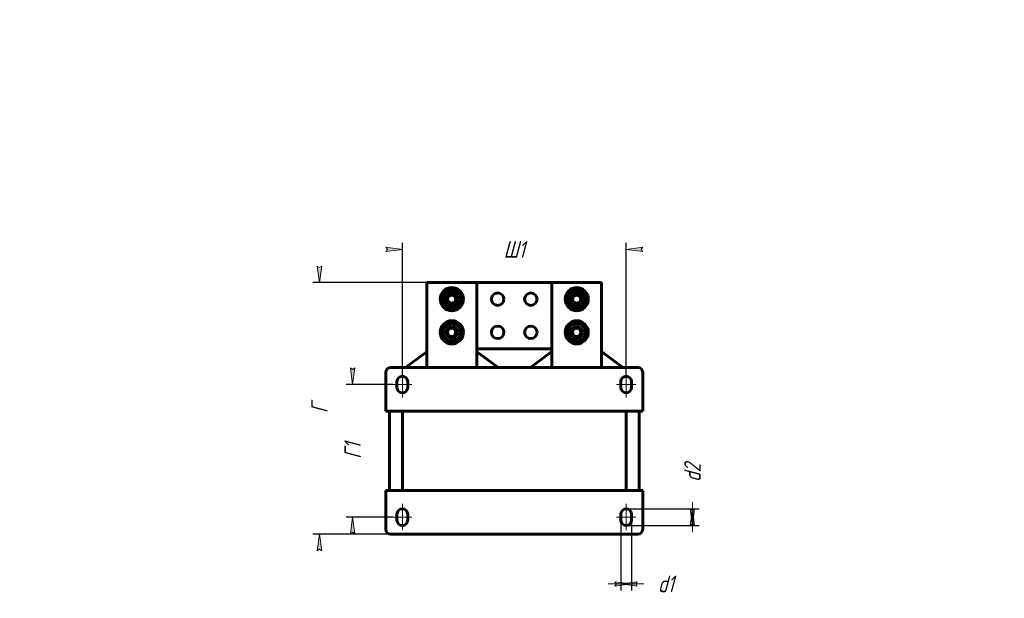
# Model space of a CAD drawing. Header units: millimetres. Extents: x 0 to 297, y 0 to 420.
# Tile 5 of 5: x 0 to 297, y 245 to 420. Entities that reach past the tile are written whole.
import ezdxf

# ---------------------------------------------------------------- set-up
doc = ezdxf.new("R2010")
doc.units = ezdxf.units.MM
for name, pattern in [('K5LT_AXLED', [19.5, 15, -1.5, 1.5, -1.5]), ('K5LT_BASIC', [0]), ('K5LT_THIN', [0])]:
    doc.linetypes.add(name, pattern=pattern)
doc.layers.add('Системный слой', color=7, linetype='Continuous')
doc.styles.add('KDIMTEXTSTYLE', font='GOST_AU.SHX', dxfattribs={"width": 0.96, "oblique": 15, "height": 5})
doc.dimstyles.new('KDIMSTYLE (0.25)', dxfattribs={"dimtxt": 5, "dimasz": 1, "dimexe": 2, "dimexo": 0, "dimgap": 1, "dimtad": 1, "dimlfac": 4, "dimtxsty": 'KDIMTEXTSTYLE', "dimsah": 1, "dimcen": 0, "dimdle": 1, "dimadec": 0, "dimazin": 0, "dimtfac": 0.667, "dimtmove": 0, "dimatfit": 3, "dimfxl": 1, "dimtvp": 1, "dimtolj": 1, "dimtzin": 0, "dimarcsym": 0})

# ---------------------------------------------------------------- blocks, each defined once
blk = doc.blocks.new('U44')
at = {"layer": 'Системный слой', "color": 150, "linetype": 'K5LT_BASIC', "lineweight": 60, "true_color": 0x0080ff}
for start, end in [(131.0753555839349, 168.9246444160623), (92.95090822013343, 108.9246444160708), (71.07535558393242, 81.38172944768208), (11.07535558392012, 48.92464441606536), (191.0753555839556, 228.9246444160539), (251.0753555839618, 288.9246444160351), (311.0753555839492, 348.924644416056)]:
    blk.add_arc((168.0179486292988, 335.7116020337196), 2.775, start, end, dxfattribs=at)
blk = doc.blocks.new('U45')
at = {"layer": 'Системный слой', "color": 150, "linetype": 'K5LT_BASIC', "lineweight": 60, "true_color": 0x0080ff}
for p, q in [((110.4304486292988, 301.9616020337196), (115.4304486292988, 301.9616020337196)), ((182.9304486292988, 301.9616020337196), (187.9304486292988, 301.9616020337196))]:
    blk.add_line(p, q, dxfattribs=at)
blk = doc.blocks.new('U46')
at = {"layer": 'Системный слой', "color": 150, "linetype": 'K5LT_BASIC', "lineweight": 60, "true_color": 0x0080ff}
for p, q in [((110.4304486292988, 277.9616020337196), (115.4304486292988, 277.9616020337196)), ((182.9304486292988, 277.9616020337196), (187.9304486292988, 277.9616020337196))]:
    blk.add_line(p, q, dxfattribs=at)
blk = doc.blocks.new('U47')
at = {"layer": 'Системный слой', "color": 150, "linetype": 'K5LT_BASIC', "lineweight": 60, "true_color": 0x0080ff}
for start, end in [(131.0753555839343, 168.9246444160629), (92.95090822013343, 108.9246444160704), (71.07535558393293, 81.38172944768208), (11.07535558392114, 48.92464441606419), (191.0753555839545, 228.924644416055), (251.0753555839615, 288.9246444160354), (311.0753555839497, 348.9246444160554)]:
    blk.add_arc((130.3429486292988, 335.7116020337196), 2.775, start, end, dxfattribs=at)
blk = doc.blocks.new('KDIMARROW_01')
at = {"layer": 'Системный слой'}
blk.add_hatch(color=0, dxfattribs=at).paths.add_polyline_path([(-5, -0.6582624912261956), (0, 0), (-5, 0.658262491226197), (-4.5, 5.51091059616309e-16)])
at = {"layer": 'Системный слой', "color": 0, "linetype": 'K5LT_THIN', "lineweight": 18}
for p, q in [((-4.5, 5.51091059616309e-16), (-5, 0.658262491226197)), ((-5, 0.658262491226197), (0, 0)), ((0, 0), (-5, -0.6582624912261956)), ((-5, -0.6582624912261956), (-4.5, 5.51091059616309e-16)), ((0, 0), (-1, 0))]:
    blk.add_line(p, q, dxfattribs=at)
blk = doc.blocks.new('KDIMARROW_02')
at = {"layer": 'Системный слой'}
blk.add_hatch(color=0, dxfattribs=at).paths.add_polyline_path([(4.5, -5.51091059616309e-16), (5, 0.6582624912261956), (0, 0), (5, -0.658262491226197)])
at = {"layer": 'Системный слой', "color": 0, "linetype": 'K5LT_THIN', "lineweight": 18}
for p, q in [((0, 0), (-1, 0)), ((5, 0.6582624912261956), (0, 0)), ((0, 0), (5, -0.658262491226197)), ((0, 0), (7, -8.572527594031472e-16)), ((4.5, -5.51091059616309e-16), (5, 0.6582624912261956)), ((5, -0.658262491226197), (4.5, -5.51091059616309e-16))]:
    blk.add_line(p, q, dxfattribs=at)

msp = doc.modelspace()

# ---------------------------------------------------------------- linework, layer by layer
at = {"layer": 'Системный слой', "color": 150, "linetype": 'K5LT_BASIC', "lineweight": 60, "true_color": 0x0080ff}
for p, q in [((122.8429486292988, 340.7116020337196), (122.8429486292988, 317.2116020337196)), ((122.8429486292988, 340.7116020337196), (137.8429486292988, 340.7116020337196)), ((137.8429486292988, 340.7116020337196), (137.8429486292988, 317.2116020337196)), ((137.8429486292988, 340.7116020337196), (160.5179486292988, 340.7116020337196)), ((160.5179486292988, 340.7116020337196), (175.5179486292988, 340.7116020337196)), ((160.5179486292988, 340.7116020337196), (160.5179486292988, 317.2116020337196)), ((175.5179486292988, 340.7116020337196), (175.5179486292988, 317.2116020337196)), ((127.3118597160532, 335.7116020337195), (128.827404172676, 338.3366020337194)), ((128.827404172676, 333.0866020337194), (127.3118597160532, 335.7116020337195)), ((128.827404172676, 338.3366020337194), (131.8584930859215, 338.3366020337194)), ((130.2000908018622, 338.4829224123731), (130.2000905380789, 338.3366020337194)), ((130.4858067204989, 338.3366020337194), (130.4858064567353, 338.4829224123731)), ((130.7587841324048, 338.3366020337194), (130.7587841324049, 338.4552685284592)), ((131.8584930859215, 338.3366020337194), (133.3740375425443, 335.7116020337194)), ((133.3740375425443, 335.7116020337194), (131.8584930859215, 333.0866020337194)), ((164.9868597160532, 335.7116020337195), (166.502404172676, 338.3366020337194)), ((166.502404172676, 333.0866020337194), (164.9868597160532, 335.7116020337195)), ((166.502404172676, 338.3366020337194), (169.5334930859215, 338.3366020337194)), ((167.8750908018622, 338.4829224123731), (167.8750905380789, 338.3366020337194)), ((168.1608067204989, 338.3366020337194), (168.1608064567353, 338.4829224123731)), ((168.4337841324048, 338.3366020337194), (168.4337841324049, 338.4552685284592)), ((169.5334930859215, 338.3366020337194), (171.0490375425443, 335.7116020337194)), ((171.0490375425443, 335.7116020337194), (169.5334930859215, 333.0866020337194)), ((131.8584930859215, 333.0866020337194), (128.827404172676, 333.0866020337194)), ((169.5334930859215, 333.0866020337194), (166.502404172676, 333.0866020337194)), ((127.1675221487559, 325.7116020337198), (128.7552353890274, 328.4616020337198)), ((128.7552353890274, 328.4616020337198), (131.9306618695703, 328.4616020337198)), ((131.9306618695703, 328.4616020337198), (133.5183751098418, 325.7116020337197)), ((164.8425221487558, 325.7116020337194), (166.4302353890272, 328.4616020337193)), ((166.4302353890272, 328.4616020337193), (169.6056618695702, 328.4616020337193)), ((169.6056618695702, 328.4616020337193), (171.1933751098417, 325.7116020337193)), ((128.7552353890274, 322.9616020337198), (127.1675221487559, 325.7116020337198)), ((133.5183751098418, 325.7116020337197), (131.9306618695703, 322.9616020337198)), ((166.4302353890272, 322.9616020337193), (164.8425221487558, 325.7116020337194)), ((171.1933751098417, 325.7116020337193), (169.6056618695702, 322.9616020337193)), ((131.9306618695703, 322.9616020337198), (128.7552353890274, 322.9616020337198)), ((169.6056618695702, 322.9616020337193), (166.4302353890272, 322.9616020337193)), ((116.4054486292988, 315.0866020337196), (122.0654486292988, 319.3316020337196)), ((160.5179486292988, 320.7116020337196), (137.8429486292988, 320.7116020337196)), ((138.6204486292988, 319.3316020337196), (144.2804486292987, 315.0866020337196)), ((154.0804486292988, 315.0866020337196), (159.7404486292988, 319.3316020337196)), ((176.2954486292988, 319.3316020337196), (181.9554486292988, 315.0866020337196)), ((111.9304486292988, 315.0866020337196), (186.4304486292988, 315.0866020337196)), ((122.8429486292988, 317.2116020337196), (122.8429486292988, 315.0866020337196)), ((137.8429486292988, 317.2116020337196), (137.8429486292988, 315.0866020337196)), ((160.5179486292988, 317.2116020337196), (160.5179486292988, 315.0866020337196)), ((175.5179486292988, 317.2116020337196), (175.5179486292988, 315.0866020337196)), ((110.4304486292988, 313.5866020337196), (110.4304486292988, 303.4616020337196)), ((187.9304486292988, 313.5866020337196), (187.9304486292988, 303.4616020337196)), ((113.8054486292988, 310.8366020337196), (113.8054486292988, 309.0866020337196)), ((117.0554486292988, 309.0866020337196), (117.0554486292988, 310.8366020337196)), ((181.3054486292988, 310.8366020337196), (181.3054486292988, 309.0866020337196)), ((184.5554486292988, 309.0866020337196), (184.5554486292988, 310.8366020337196)), ((110.4304486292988, 303.4616020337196), (110.4304486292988, 301.9616020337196)), ((187.9304486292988, 303.4616020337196), (187.9304486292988, 301.9616020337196)), ((111.5054486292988, 277.9616020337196), (111.5054486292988, 301.9616020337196)), ((115.4304486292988, 301.9616020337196), (182.9304486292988, 301.9616020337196)), ((115.4304486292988, 301.9616020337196), (115.4304486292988, 277.9616020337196)), ((182.9304486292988, 301.9616020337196), (182.9304486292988, 277.9616020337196)), ((186.8554486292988, 301.9616020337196), (186.8554486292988, 277.9616020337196)), ((110.4304486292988, 277.9616020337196), (110.4304486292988, 276.4616020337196)), ((110.4304486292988, 276.4616020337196), (110.4304486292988, 266.3366020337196)), ((115.4304486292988, 277.9616020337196), (182.9304486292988, 277.9616020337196)), ((187.9304486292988, 277.9616020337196), (187.9304486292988, 276.4616020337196)), ((187.9304486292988, 276.4616020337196), (187.9304486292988, 266.3366020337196)), ((113.8054486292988, 270.8366020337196), (113.8054486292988, 269.0866020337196)), ((117.0554486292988, 269.0866020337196), (117.0554486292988, 270.8366020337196)), ((181.3054486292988, 270.8366020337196), (181.3054486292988, 269.0866020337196)), ((184.5554486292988, 269.0866020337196), (184.5554486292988, 270.8366020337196)), ((111.9304486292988, 264.8366020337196), (186.4304486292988, 264.8366020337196))]:
    msp.add_line(p, q, dxfattribs=at)
at = {"layer": 'Системный слой', "color": 30, "linetype": 'K5LT_AXLED', "lineweight": 18, "true_color": 0xff8000}
for p, q in [((115.4304486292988, 313.9306265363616), (115.4304486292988, 306.0783159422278)), ((182.9304486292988, 313.9306265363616), (182.9304486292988, 306.0783159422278)), ((112.5257095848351, 309.9616020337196), (118.3253414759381, 309.9616020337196)), ((180.0257095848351, 309.9616020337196), (185.825341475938, 309.9616020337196)), ((115.4304486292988, 273.9306265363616), (115.4304486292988, 266.0783159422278)), ((182.9304486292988, 273.9306265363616), (182.9304486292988, 266.0783159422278)), ((112.5257095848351, 269.9616020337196), (118.3253414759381, 269.9616020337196)), ((180.0257095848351, 269.9616020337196), (185.825341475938, 269.9616020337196))]:
    msp.add_line(p, q, dxfattribs=at)
at = {"layer": 'Системный слой', "color": 150, "linetype": 'K5LT_BASIC', "lineweight": 60, "true_color": 0x0080ff}
for centre, radius in [((130.3429486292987, 335.7116020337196), 3.5), ((168.0179486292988, 335.7116020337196), 3.5), ((130.3429486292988, 335.7116020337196), 2.49375), ((130.3429486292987, 335.7116020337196), 1.75), ((130.3429486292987, 335.7116020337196), 1.25), ((144.1804486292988, 335.7116020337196), 1.875), ((154.1804486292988, 335.7116020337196), 1.875), ((168.0179486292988, 335.7116020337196), 2.49375), ((168.0179486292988, 335.7116020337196), 1.75), ((168.0179486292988, 335.7116020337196), 1.25), ((130.3429486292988, 325.7116020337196), 3.5), ((130.3429486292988, 325.7116020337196), 2.6125), ((130.3429486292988, 325.7116020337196), 1.75), ((130.3429486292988, 325.7116020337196), 1.25), ((144.1804486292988, 325.7116020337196), 1.875), ((154.1804486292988, 325.7116020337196), 1.875), ((168.0179486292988, 325.7116020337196), 3.5), ((168.0179486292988, 325.7116020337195), 2.6125), ((168.0179486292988, 325.7116020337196), 1.75), ((168.0179486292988, 325.7116020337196), 1.25)]:
    msp.add_circle(centre, radius, dxfattribs=at)
at = {"layer": 'Системный слой', "color": 7, "linetype": 'K5LT_THIN', "lineweight": 18}
for centre in [(130.3429486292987, 335.7116020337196), (168.0179486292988, 335.7116020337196), (130.3429486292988, 325.7116020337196), (168.0179486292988, 325.7116020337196)]:
    msp.add_arc(centre, 1.47936706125, 70, 340, dxfattribs=at)
at = {"layer": 'Системный слой', "color": 150, "linetype": 'K5LT_BASIC', "lineweight": 60, "true_color": 0x0080ff}
for centre, radius, start, end in [((130.3429486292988, 335.7116020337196), 2.775, 81.38172944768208, 87.04909177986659), ((168.0179486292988, 335.7116020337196), 2.775, 81.38172944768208, 87.04909177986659), ((123.0554486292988, 318.0116020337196), 1.65, 97.39955408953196, 126.8698976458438), ((137.6304486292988, 318.0116020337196), 1.65, 53.13010235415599, 82.60044591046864), ((160.7304486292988, 318.0116020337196), 1.65, 97.3995540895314, 126.869897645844), ((175.3054486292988, 318.0116020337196), 1.65, 53.13010235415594, 82.60044591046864), ((111.9304486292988, 313.5866020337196), 1.5, 90, 180), ((186.4304486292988, 313.5866020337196), 1.5, 0, 90), ((115.4304486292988, 310.8366020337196), 1.625, 0, 180), ((182.9304486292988, 310.8366020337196), 1.625, 0, 180), ((115.4304486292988, 309.0866020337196), 1.625, 180, 0), ((182.9304486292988, 309.0866020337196), 1.625, 180, 0), ((115.4304486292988, 270.8366020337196), 1.625, 0, 180), ((182.9304486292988, 270.8366020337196), 1.625, 0, 180), ((115.4304486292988, 269.0866020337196), 1.625, 180, 0), ((182.9304486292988, 269.0866020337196), 1.625, 180, 0), ((111.9304486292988, 266.3366020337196), 1.5, 180, 270), ((186.4304486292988, 266.3366020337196), 1.5, 270, 0)]:
    msp.add_arc(centre, radius, start, end, dxfattribs=at)

# ---------------------------------------------------------------- block references
at = {"layer": 'Системный слой'}
for name in ['U47', 'U44', 'U45', 'U46']:
    msp.add_blockref(name, (0, 0), dxfattribs=at)

# ---------------------------------------------------------------- dimensions: what is measured, and where the dimension line sits
at = {"layer": 'Системный слой', "color": 7}
for base, p1, p2, location, text, override in [((115.4304486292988, 350.7116020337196), (182.9304486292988, 312.4616020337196), (115.4304486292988, 312.4616020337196), (149.1804486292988, 350.7116020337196), '\\H5.0;\\W0.965;\\Q15;\\H5.0;\\W0.965;\\Q15;\\Q15;Ш1', {"dimexo": 0, "dimblk1": 'KDIMARROW_01', "dimblk2": 'KDIMARROW_01', "dimse1": 0, "dimse2": 0, "dimclrt": 7, "dimtolj": 1}), ((181.3054486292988, 249.8366020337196), (184.5554486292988, 269.9616020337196), (181.3054486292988, 269.9616020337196), (194.9178442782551, 249.8366020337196), '\\H5.0;\\W0.965;\\Q15;\\H5.0;\\W0.965;\\Q15;\\Q15;d1', {"dimexo": 0, "dimblk1": 'KDIMARROW_02', "dimblk2": 'KDIMARROW_02', "dimse1": 0, "dimse2": 0, "dimclrt": 7, "dimtolj": 1})]:
    msp.add_linear_dim(base=base, p1=p1, p2=p2, location=location, text=text, dimstyle='KDIMSTYLE (0.25)', override=override, dxfattribs=at).render()
for base, p1, p2, location, text, override in [((90.4304486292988, 264.8366020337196), (122.8429486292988, 340.7116020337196), (111.9304486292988, 264.8366020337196), (90.4304486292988, 302.7741020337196), '\\H5.0;\\W0.965;\\Q15;\\H5.0;\\W0.965;\\Q15;\\Q15;Г', {"dimexo": 0, "dimblk1": 'KDIMARROW_01', "dimblk2": 'KDIMARROW_01', "dimse1": 0, "dimse2": 0, "dimclrt": 7, "dimtolj": 1}), ((100.4304486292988, 269.9616020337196), (112.5257095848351, 309.9616020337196), (112.5257095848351, 269.9616020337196), (100.4304486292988, 289.9616020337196), '\\H5.0;\\W0.965;\\Q15;\\H5.0;\\W0.965;\\Q15;\\Q15;Г1', {"dimexo": 0, "dimblk1": 'KDIMARROW_01', "dimblk2": 'KDIMARROW_01', "dimse1": 0, "dimse2": 0, "dimclrt": 7, "dimtolj": 1}), ((202.9304486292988, 267.4616020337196), (182.9304486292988, 272.4616020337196), (182.9304486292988, 267.4616020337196), (202.9304486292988, 283.3481643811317), '\\H5.0;\\W0.965;\\Q15;\\H5.0;\\W0.965;\\Q15;\\Q15;d2', {"dimexo": 0, "dimblk1": 'KDIMARROW_02', "dimblk2": 'KDIMARROW_02', "dimse1": 0, "dimse2": 0, "dimclrt": 7, "dimtolj": 1})]:
    msp.add_linear_dim(base=base, p1=p1, p2=p2, angle=90, location=location, text=text, dimstyle='KDIMSTYLE (0.25)', override=override, dxfattribs=at).render()

doc.saveas('drawing.dxf')
